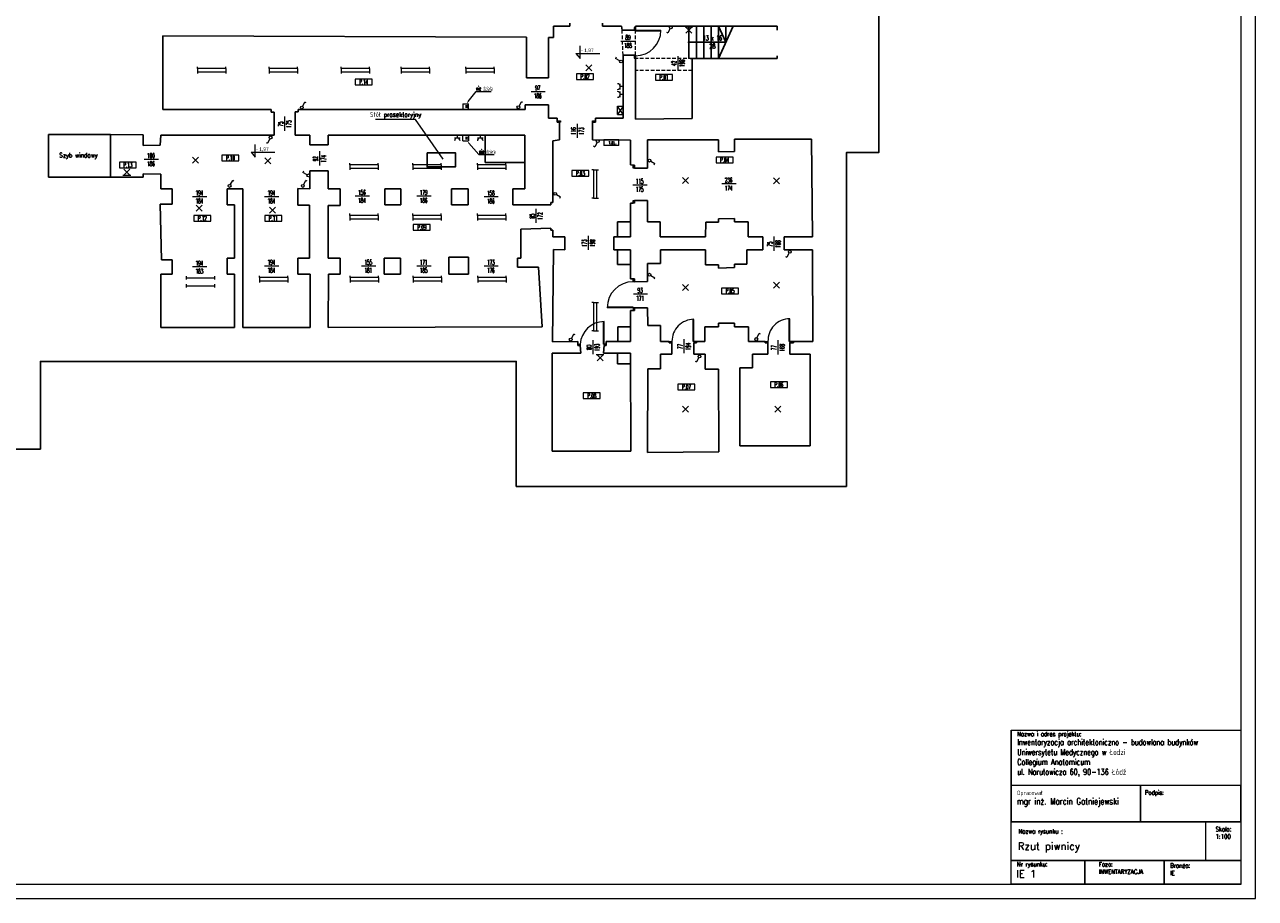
# Model space of a CAD drawing. Header units: millimetres. Extents: x 7052 to 69970, y -1719 to 15326.
# Tile 5 of 160: x 11115 to 15462, y 9386 to 12474. Entities that reach past the tile are written whole.
import ezdxf
from ezdxf import colors
from ezdxf.entities.mleader import LeaderData, LeaderLine
from ezdxf.math import Vec2, Vec3

# ---------------------------------------------------------------- set-up
doc = ezdxf.new("R2010")
doc.units = ezdxf.units.MM
doc.linetypes.add('HIDDEN', pattern=[9.525, 6.35, -3.175])
for name, color, linetype, lineweight in [('m_elektryka', 10, 'Continuous', 5), ('m_tabela', 7, 'Continuous', 20), ('mr_cienka', 7, 'Continuous', 9), ('mr_opis', 7, 'Continuous', 9), ('mr_otwory', 7, 'Continuous', 13), ('mr_przerywane', 7, 'Continuous', 13), ('mr_stolarka', 7, 'Continuous', 13), ('mr_ściany', 7, 'Continuous', 25)]:
    doc.layers.add(name, color=color, linetype=linetype, lineweight=lineweight)
doc.styles.add('opis', font='simplex.shx', dxfattribs={"width": 0.8})
doc.styles.add('styl1', font='simplex.shx', dxfattribs={"width": 0.75})
doc.styles.add('TABELKA', font='arial.ttf')
doc.styles.add('WYM', font='simplex.shx', dxfattribs={"width": 0.5})

# ---------------------------------------------------------------- blocks, each defined once
blk = doc.blocks.new('KOTA')
for p, q in [((0, 0), (0, 50)), ((-16.6, 20), (76.8, 20)), ((-16.6, 20), (0, 0))]:
    blk.add_line(p, q)
at = {"style": 'TABELKA', "flags": 4}
blk.add_attdef('POZIOM', (1.4, 25), '', height=13.7, rotation=360, dxfattribs=at)
blk = doc.blocks.new('oświetlenie')
at = {"layer": 'm_elektryka', "color": 0}
for p, q in [((10.6, 10.6), (-10.6, -10.6)), ((-10.6, 10.6), (10.6, -10.6))]:
    blk.add_line(p, q, dxfattribs=at)
blk = doc.blocks.new('właczn ik pojedynczy')
at = {"layer": 'm_elektryka', "color": 0}
for p in [(-12.4, 12.7), (0, 0)]:
    blk.add_line(p, (-14.8, 8.3), dxfattribs=at)
blk.add_circle((4.4, -2.4), 5, dxfattribs=at)
blk = doc.blocks.new('gniazdo z u')
at = {"layer": 'm_elektryka', "color": 0}
for p, q in [((-20, -10), (0, -10)), ((-10, -20), (-10, -10))]:
    blk.add_line(p, q, dxfattribs=at)
blk.add_arc((-10, 0), 10, 180, 0, dxfattribs=at)
blk = doc.blocks.new('świetlówka 1')
at = {"layer": 'm_elektryka', "color": 0, "ltscale": 0.4}
for p, q in [((0, 0), (0, 6)), ((0, 0), (100, 0)), ((0, -6), (0, 0)), ((100, 0), (100, 6)), ((100, -6), (100, 0))]:
    blk.add_line(p, q, dxfattribs=at)

msp = doc.modelspace()

# ---------------------------------------------------------------- linework, layer by layer
at = {"layer": 'm_elektryka'}
for p, q in [((13475, 12465), (13447.8, 12465)), ((13461.4, 12454.4), (13450.8, 12465)), ((13461.4, 12454.4), (13450.8, 12443.8)), ((13461.4, 12454.4), (13472, 12465)), ((13461.4, 12454.4), (13472, 12443.8)), ((11725.6, 12318.9), (11725.6, 12324.9)), ((11825.6, 12318.9), (11725.6, 12318.9)), ((11725.6, 12306.9), (11825.6, 12306.9)), ((11725.6, 12306.9), (11725.6, 12300.9)), ((11825.6, 12318.9), (11825.6, 12324.9)), ((11825.6, 12306.9), (11825.6, 12300.9)), ((11978.5, 12318.9), (11978.5, 12324.9)), ((12078.5, 12318.9), (11978.5, 12318.9)), ((11978.5, 12306.9), (12078.5, 12306.9)), ((11978.5, 12306.9), (11978.5, 12300.9)), ((12078.5, 12318.9), (12078.5, 12324.9)), ((12078.5, 12306.9), (12078.5, 12300.9)), ((12232.4, 12318.9), (12232.4, 12324.9)), ((12332.4, 12318.9), (12232.4, 12318.9)), ((12232.4, 12306.9), (12332.4, 12306.9)), ((12232.4, 12306.9), (12232.4, 12300.9)), ((12332.4, 12318.9), (12332.4, 12324.9)), ((12332.4, 12306.9), (12332.4, 12300.9)), ((12445.2, 12318.9), (12445.2, 12324.9)), ((12545.2, 12318.9), (12445.2, 12318.9)), ((12445.2, 12306.9), (12545.2, 12306.9)), ((12445.2, 12306.9), (12445.2, 12300.9)), ((12545.2, 12318.9), (12545.2, 12324.9)), ((12545.2, 12306.9), (12545.2, 12300.9)), ((12672.8, 12318.9), (12672.8, 12324.9)), ((12772.8, 12318.9), (12672.8, 12318.9)), ((12672.8, 12306.9), (12772.8, 12306.9)), ((12672.8, 12306.9), (12672.8, 12300.9)), ((12772.8, 12318.9), (12772.8, 12324.9)), ((12772.8, 12306.9), (12772.8, 12300.9)), ((12662.8, 12194), (12662.8, 12174)), ((12682.8, 12174), (12682.8, 12194)), ((13209.3, 12156.1), (13209.3, 12185.4)), ((13209.3, 12185.4), (13229.3, 12185.4)), ((13229.3, 12156.1), (13229.3, 12185.4)), ((13209.3, 12156.1), (13229.3, 12156.1)), ((12662.8, 12063), (12662.8, 12083)), ((12682.8, 12083), (12682.8, 12063)), ((13214.1, 12066.5), (13161.1, 12066.5)), ((13214.1, 12046.5), (13161.1, 12046.5)), ((13161.3, 12046.5), (13161.3, 12066.5)), ((13214.1, 12046.5), (13214.1, 12066.5)), ((11475.9, 11952.1), (11465.3, 11962.7)), ((11475.9, 11952.1), (11486.5, 11962.7)), ((12263.2, 11978.4), (12263.2, 11984.4)), ((12363.2, 11978.4), (12263.2, 11978.4)), ((12263.2, 11966.4), (12363.2, 11966.4)), ((12263.2, 11966.4), (12263.2, 11960.4)), ((12363.2, 11978.4), (12363.2, 11984.4)), ((12363.2, 11966.4), (12363.2, 11960.4)), ((12486.2, 11978.4), (12486.2, 11984.4)), ((12586.2, 11978.4), (12486.2, 11978.4)), ((12486.2, 11966.4), (12586.2, 11966.4)), ((12486.2, 11966.4), (12486.2, 11960.4)), ((12586.2, 11978.4), (12586.2, 11984.4)), ((12586.2, 11966.4), (12586.2, 11960.4)), ((12714.9, 11978.4), (12714.9, 11984.4)), ((12814.9, 11978.4), (12714.9, 11978.4)), ((12714.9, 11966.4), (12814.9, 11966.4)), ((12714.9, 11966.4), (12714.9, 11960.4)), ((12814.9, 11978.4), (12814.9, 11984.4)), ((12814.9, 11966.4), (12814.9, 11960.4)), ((13124.4, 11960.5), (13118.4, 11960.5)), ((13124.4, 11960.5), (13124.4, 11860.5)), ((13136.4, 11860.5), (13136.4, 11960.5)), ((13136.4, 11960.5), (13142.4, 11960.5)), ((11462.3, 11941.5), (11489.5, 11941.5)), ((11475.9, 11952.1), (11465.3, 11941.5)), ((11475.9, 11952.1), (11486.5, 11941.5)), ((13124.4, 11860.5), (13118.4, 11860.5)), ((13136.4, 11860.5), (13142.4, 11860.5)), ((12263.2, 11800), (12263.2, 11806)), ((12363.2, 11800), (12263.2, 11800)), ((12263.2, 11788), (12363.2, 11788)), ((12263.2, 11788), (12263.2, 11782)), ((12363.2, 11800), (12363.2, 11806)), ((12363.2, 11788), (12363.2, 11782)), ((12486.2, 11800), (12486.2, 11806)), ((12586.2, 11800), (12486.2, 11800)), ((12486.2, 11788), (12586.2, 11788)), ((12486.2, 11788), (12486.2, 11782)), ((12586.2, 11800), (12586.2, 11806)), ((12586.2, 11788), (12586.2, 11782)), ((12714.9, 11800), (12714.9, 11806)), ((12814.9, 11800), (12714.9, 11800)), ((12714.9, 11788), (12814.9, 11788)), ((12714.9, 11788), (12714.9, 11782)), ((12814.9, 11800), (12814.9, 11806)), ((12814.9, 11788), (12814.9, 11782)), ((11944.3, 11580.4), (11944.3, 11586.4)), ((12044.3, 11580.4), (11944.3, 11580.4)), ((11944.3, 11568.4), (12044.3, 11568.4)), ((11944.3, 11568.4), (11944.3, 11562.4)), ((12044.3, 11580.4), (12044.3, 11586.4)), ((12044.3, 11568.4), (12044.3, 11562.4)), ((12264.4, 11580.4), (12264.4, 11586.4)), ((12364.4, 11580.4), (12264.4, 11580.4)), ((12264.4, 11568.4), (12364.4, 11568.4)), ((12264.4, 11568.4), (12264.4, 11562.4)), ((12364.4, 11580.4), (12364.4, 11586.4)), ((12364.4, 11568.4), (12364.4, 11562.4)), ((12487.4, 11580.4), (12487.4, 11586.4)), ((12587.4, 11580.4), (12487.4, 11580.4)), ((12487.4, 11568.4), (12587.4, 11568.4)), ((12487.4, 11568.4), (12487.4, 11562.4)), ((12587.4, 11580.4), (12587.4, 11586.4)), ((12587.4, 11568.4), (12587.4, 11562.4)), ((12716.1, 11580.4), (12716.1, 11586.4)), ((12816.1, 11580.4), (12716.1, 11580.4)), ((12716.1, 11568.4), (12816.1, 11568.4)), ((12716.1, 11568.4), (12716.1, 11562.4)), ((12816.1, 11580.4), (12816.1, 11586.4)), ((12816.1, 11568.4), (12816.1, 11562.4)), ((13124.4, 11492.2), (13118.4, 11492.2)), ((13124.4, 11492.2), (13124.4, 11392.2)), ((13136.4, 11392.2), (13136.4, 11492.2)), ((13136.4, 11492.2), (13142.4, 11492.2)), ((13124.4, 11392.2), (13118.4, 11392.2)), ((13136.4, 11392.2), (13142.4, 11392.2)), ((13161.1, 11307.1), (13133.9, 11307.1)), ((13147.5, 11296.5), (13136.9, 11307.1)), ((13147.5, 11296.5), (13158.1, 11307.1)), ((13147.5, 11296.5), (13136.9, 11285.9)), ((13147.5, 11296.5), (13158.1, 11285.9))]:
    msp.add_line(p, q, dxfattribs=at)
for points in [[(11725.6, 12318.9), (11725.6, 12306.9)], [(11825.6, 12318.9), (11825.6, 12306.9)], [(11978.5, 12318.9), (11978.5, 12306.9)], [(12078.5, 12318.9), (12078.5, 12306.9)], [(12232.4, 12318.9), (12232.4, 12306.9)], [(12332.4, 12318.9), (12332.4, 12306.9)], [(12445.2, 12318.9), (12445.2, 12306.9)], [(12545.2, 12318.9), (12545.2, 12306.9)], [(12672.8, 12318.9), (12672.8, 12306.9)], [(12772.8, 12318.9), (12772.8, 12306.9)], [(12662.8, 12194), (12682.8, 12194)], [(12662.8, 12174), (12682.8, 12174)], [(13229.3, 12185.4), (13209.3, 12156.1)], [(13229.3, 12156.1), (13209.3, 12185.4)], [(12662.8, 12063), (12682.8, 12063)], [(12263.2, 11978.4), (12263.2, 11966.4)], [(12363.2, 11978.4), (12363.2, 11966.4)], [(12486.2, 11978.4), (12486.2, 11966.4)], [(12586.2, 11978.4), (12586.2, 11966.4)], [(12714.9, 11978.4), (12714.9, 11966.4)], [(12814.9, 11978.4), (12814.9, 11966.4)], [(13124.4, 11960.5), (13136.4, 11960.5)], [(13124.4, 11860.5), (13136.4, 11860.5)], [(12263.2, 11800), (12263.2, 11788)], [(12363.2, 11800), (12363.2, 11788)], [(12486.2, 11800), (12486.2, 11788)], [(12586.2, 11800), (12586.2, 11788)], [(12714.9, 11800), (12714.9, 11788)], [(12814.9, 11800), (12814.9, 11788)], [(11944.3, 11580.4), (11944.3, 11568.4)], [(12044.3, 11580.4), (12044.3, 11568.4)], [(12264.4, 11580.4), (12264.4, 11568.4)], [(12364.4, 11580.4), (12364.4, 11568.4)], [(12487.4, 11580.4), (12487.4, 11568.4)], [(12587.4, 11580.4), (12587.4, 11568.4)], [(12716.1, 11580.4), (12716.1, 11568.4)], [(12816.1, 11580.4), (12816.1, 11568.4)], [(13124.4, 11492.2), (13136.4, 11492.2)], [(13124.4, 11392.2), (13136.4, 11392.2)]]:
    msp.add_lwpolyline(points, dxfattribs=at)
at = {"layer": 'm_tabela'}
for p, q in [((15462, 9386.3), (15462, 15326.3)), ((15412, 9436.3), (15412, 15276.3)), ((7102, 9436.3), (15412, 9436.3)), ((7052, 9386.3), (15462, 9386.3))]:
    msp.add_line(p, q, dxfattribs=at)
at = {"layer": 'm_tabela', "lineweight": 20}
for p, q in [((14598.9, 9436.3), (14598.9, 9980.7)), ((14598.9, 9980.7), (15412, 9980.7)), ((15055.7, 9785.5), (15055.7, 9656.8)), ((14598.9, 9656.8), (15412, 9656.8)), ((14598.9, 9656.8), (15410.9, 9656.8)), ((15285.9, 9656.8), (15285.9, 9520.3)), ((14598.9, 9520.3), (15412, 9520.3)), ((14859.2, 9520.3), (14859.2, 9436.3)), ((15140.2, 9520.3), (15140.2, 9436.3)), ((15412, 9436.3), (14598.9, 9436.3))]:
    msp.add_line(p, q, dxfattribs=at)
at = {"layer": 'm_tabela', "color": 0}
for p, q in [((14599.9, 9980.7), (14599.9, 9786.5)), ((15412, 9786.5), (15412, 9990.7)), ((14598.9, 9785.5), (14598.9, 9656.8)), ((14598.9, 9785.5), (14598.9, 9656.8)), ((15055.7, 9785.5), (14598.9, 9785.5)), ((14599.9, 9786.5), (15412, 9786.5)), ((15055.7, 9656.8), (15055.7, 9785.5)), ((15055.7, 9785.5), (15055.7, 9656.8)), ((15410.9, 9785.5), (15055.7, 9785.5)), ((15410.9, 9656.8), (15410.9, 9785.5)), ((15410.9, 9656.8), (15410.9, 9785.5)), ((14598.9, 9656.8), (15410.9, 9656.8)), ((14598.9, 9520.3), (14598.9, 9656.8)), ((14598.9, 9656.8), (15055.7, 9656.8)), ((15055.7, 9656.8), (14598.9, 9656.8)), ((14598.9, 9656.8), (15055.7, 9656.8)), ((15055.7, 9656.8), (15410.9, 9656.8)), ((15410.9, 9656.8), (15055.7, 9656.8)), ((15055.7, 9656.8), (15410.9, 9656.8)), ((15410.9, 9656.8), (15410.9, 9520.3)), ((15410.9, 9520.3), (14598.9, 9520.3)), ((14598.9, 9520.3), (14859.2, 9520.3)), ((14598.9, 9436.3), (14598.9, 9520.3)), ((14859.2, 9520.3), (14859.2, 9436.3)), ((14859.2, 9520.3), (15140.2, 9520.3)), ((14859.2, 9436.3), (14859.2, 9520.3)), ((15140.2, 9520.3), (15140.2, 9436.3)), ((15140.2, 9520.3), (15410.9, 9520.3)), ((15140.2, 9436.3), (15140.2, 9520.3)), ((15410.9, 9520.3), (15410.9, 9436.3)), ((14859.2, 9436.3), (14598.9, 9436.3)), ((15140.2, 9436.3), (14859.2, 9436.3)), ((15410.9, 9436.3), (15140.2, 9436.3))]:
    msp.add_line(p, q, dxfattribs=at)
at = {"layer": 'mr_cienka', "ltscale": 2}
for p, q in [((12282.3, 12280.9), (12282.3, 12260.9)), ((12342.3, 12280.9), (12282.3, 12280.9)), ((12282.3, 12260.9), (12342.3, 12260.9)), ((13064, 12300.1), (13064, 12280.1)), ((13124, 12300.1), (13064, 12300.1)), ((13064, 12280.1), (13124, 12280.1)), ((13343, 12297.9), (13343, 12277.9)), ((13403, 12297.9), (13343, 12297.9)), ((13343, 12277.9), (13403, 12277.9)), ((11811.9, 12012.8), (11811.9, 11992.8)), ((11871.9, 12012.8), (11811.9, 12012.8)), ((13557.2, 12005.2), (13557.2, 11985.2)), ((13617.2, 12005.2), (13557.2, 12005.2)), ((11449.4, 11988.2), (11449.4, 11968.2)), ((11509.4, 11988.2), (11449.4, 11988.2)), ((11449.4, 11968.2), (11509.4, 11968.2)), ((11811.9, 11992.8), (11871.9, 11992.8)), ((13047.9, 11958.5), (13047.9, 11938.5)), ((13107.9, 11958.5), (13047.9, 11958.5)), ((13557.2, 11985.2), (13617.2, 11985.2)), ((13047.9, 11938.5), (13107.9, 11938.5)), ((11712.3, 11799.5), (11712.3, 11779.5)), ((11772.3, 11799.5), (11712.3, 11799.5)), ((11962.8, 11799.5), (11962.8, 11779.5)), ((12022.8, 11799.5), (11962.8, 11799.5)), ((11712.3, 11779.5), (11772.3, 11779.5)), ((11962.8, 11779.5), (12022.8, 11779.5)), ((12487.8, 11767.8), (12487.8, 11747.8)), ((12547.8, 11767.8), (12487.8, 11767.8)), ((12487.8, 11747.8), (12547.8, 11747.8)), ((13576.3, 11543.1), (13576.3, 11523.1)), ((13636.3, 11543.1), (13576.3, 11543.1)), ((13576.3, 11523.1), (13636.3, 11523.1)), ((13088.1, 11172.5), (13088.1, 11152.5)), ((13148.1, 11172.5), (13088.1, 11172.5)), ((13422.4, 11203.7), (13422.4, 11183.7)), ((13482.4, 11203.7), (13422.4, 11203.7)), ((13422.4, 11183.7), (13482.4, 11183.7)), ((13749.1, 11212), (13749.1, 11192)), ((13809.1, 11212), (13749.1, 11212)), ((13749.1, 11192), (13809.1, 11192)), ((13088.1, 11152.5), (13148.1, 11152.5))]:
    msp.add_line(p, q, dxfattribs=at)
at = {"layer": 'mr_cienka'}
for points in [[(12342.3, 12260.9), (12342.3, 12280.9)], [(13124, 12280.1), (13124, 12300.1)], [(13403, 12277.9), (13403, 12297.9)], [(11871.9, 11992.8), (11871.9, 12012.8)], [(13617.2, 11985.2), (13617.2, 12005.2)], [(11509.4, 11968.2), (11509.4, 11988.2)], [(13107.9, 11938.5), (13107.9, 11958.5)], [(11772.3, 11779.5), (11772.3, 11799.5)], [(12022.8, 11779.5), (12022.8, 11799.5)], [(12547.8, 11747.8), (12547.8, 11767.8)], [(13636.3, 11523.1), (13636.3, 11543.1)], [(13148.1, 11152.5), (13148.1, 11172.5)], [(13482.4, 11183.7), (13482.4, 11203.7)], [(13809.1, 11192), (13809.1, 11212)]]:
    msp.add_lwpolyline(points, dxfattribs=at)
at = {"layer": 'mr_opis'}
msp.add_lwpolyline([(12592.8, 11998.1), (12495.9, 12139.2), (12354.2, 12139.2)], dxfattribs=at)
at = {"layer": 'mr_otwory', "ltscale": 2}
for p, q in [((13271, 12414.3), (13221, 12414.3)), ((13422.6, 12362.4), (13422.6, 12312.4)), ((12953.5, 12237), (12903.5, 12237)), ((12033.3, 12148.9), (12033.3, 12098.9)), ((13066.6, 12123.9), (13066.6, 12073.9)), ((12155.9, 12026.3), (12155.9, 11976.3)), ((11587.5, 11997.3), (11537.5, 11997.3)), ((13313.4, 11906.8), (13263.4, 11906.8)), ((13627.5, 11911.1), (13577.5, 11911.1)), ((11758.4, 11865.5), (11708.4, 11865.5)), ((12012.7, 11865.5), (11962.7, 11865.5)), ((12332.4, 11867.5), (12282.4, 11867.5)), ((12550.5, 11867.5), (12500.5, 11867.5)), ((12787.5, 11865.2), (12737.5, 11865.2)), ((12921, 11823.6), (12921, 11773.6)), ((13105.5, 11727.7), (13105.5, 11677.7)), ((13761, 11724.8), (13761, 11674.8)), ((11758.4, 11617.5), (11708.4, 11617.5)), ((12012.7, 11620.7), (11962.7, 11620.7)), ((12354.8, 11620.4), (12304.8, 11620.4)), ((12550.5, 11620.4), (12500.5, 11620.4)), ((12787.5, 11620.4), (12737.5, 11620.4)), ((13314.9, 11521.7), (13264.9, 11521.7)), ((13122, 11359.5), (13122, 11309.5)), ((13443.6, 11362.9), (13443.6, 11312.9)), ((13775.3, 11358.6), (13775.3, 11308.6))]:
    msp.add_line(p, q, dxfattribs=at)
at = {"layer": 'mr_przerywane', "linetype": 'HIDDEN', "ltscale": 2}
for p, q in [((13472.4, 12354), (13272.4, 12354)), ((13472.4, 12312), (13272.4, 12312))]:
    msp.add_line(p, q, dxfattribs=at)
for points in [[(13228.4, 12366), (13225.4, 12454)], [(13272.4, 12366), (13272.4, 12454)]]:
    msp.add_lwpolyline(points, dxfattribs=at)
at = {"layer": 'mr_stolarka', "ltscale": 2}
for p, q in [((13272.4, 12454), (13362.4, 12454)), ((13272.4, 12452), (13272.4, 12454)), ((13272.4, 12452), (13362.4, 12452)), ((13362.4, 12454), (13362.4, 12454)), ((13272.4, 12366), (13272.4, 12366)), ((13264.4, 11565.5), (13264.4, 11565.5)), ((13264.4, 11475.5), (13172.4, 11475.5)), ((13264.4, 11473.5), (13172.4, 11473.5)), ((13172.4, 11473.5), (13172.4, 11473.5)), ((13264.4, 11475.5), (13264.4, 11473.5)), ((13815.4, 11354.5), (13815.4, 11434.5)), ((13817.4, 11354.5), (13817.4, 11434.5)), ((13817.4, 11434.5), (13817.4, 11434.5)), ((13159.4, 11344.5), (13159.4, 11424.5)), ((13161.4, 11344.5), (13161.4, 11424.5)), ((13161.4, 11424.5), (13161.4, 11424.5)), ((13476.4, 11354.5), (13476.4, 11432.5)), ((13478.4, 11354.5), (13478.4, 11432.5)), ((13478.4, 11432.5), (13478.4, 11432.5)), ((13401.4, 11354.5), (13401.4, 11354.5)), ((13478.4, 11354.5), (13476.4, 11354.5)), ((13740.4, 11354.5), (13740.4, 11354.5)), ((13815.4, 11354.5), (13817.4, 11354.5)), ((13077.4, 11344.5), (13077.4, 11344.5)), ((13159.4, 11344.5), (13161.4, 11344.5))]:
    msp.add_line(p, q, dxfattribs=at)
at = {"layer": 'mr_stolarka', "linetype": 'HIDDEN', "ltscale": 2}
msp.add_line((13159.4, 11344.5), (13161.4, 11344.5), dxfattribs=at)
at = {"layer": 'mr_stolarka', "ltscale": 2}
for points in [[(13267.4, 12464), (13267.4, 12454), (13272.4, 12454), (13272.4, 12464)], [(13267.4, 12366), (13267.4, 12356), (13272.4, 12356), (13272.4, 12366)], [(13007.4, 12134), (13007.4, 12129), (12996.4, 12129), (12996.4, 12134)], [(13131.4, 12134), (13131.4, 12129), (13120.4, 12129), (13120.4, 12134)], [(13264.4, 11967), (13264.4, 11977), (13269.4, 11977), (13269.4, 11967)], [(13264.4, 11842.5), (13264.4, 11852.5), (13269.4, 11852.5), (13269.4, 11842.5)], [(13264.4, 11565.5), (13264.4, 11575.5), (13269.4, 11575.5), (13269.4, 11565.5)], [(13264.4, 11473.5), (13264.4, 11463.5), (13269.4, 11463.5), (13269.4, 11473.5)], [(13401.4, 11354.5), (13401.4, 11349.5), (13391.4, 11349.5), (13391.4, 11354.5)], [(13478.4, 11354.5), (13478.4, 11349.5), (13488.4, 11349.5), (13488.4, 11354.5)], [(13740.4, 11354.5), (13740.4, 11349.5), (13730.4, 11349.5), (13730.4, 11354.5)], [(13817.4, 11354.5), (13817.4, 11349.5), (13830.4, 11349.5), (13830.4, 11354.5)], [(13077.4, 11344.5), (13077.4, 11339.5), (13069.4, 11339.5), (13069.4, 11344.5)], [(13161.4, 11344.5), (13161.4, 11339.5), (13169.4, 11339.5), (13169.4, 11344.5)]]:
    msp.add_lwpolyline(points, close=True, dxfattribs=at)
for centre, radius, start, end in [((13272.4, 12454), 90, 270, 0), ((13264.4, 11473.5), 92, 90, 180), ((13817.9, 11357.1), 77.5, 90.3302, 181.8592), ((13160.9, 11341), 83.5, 89.6063, 177.5993), ((13478.6, 11355.4), 77.2, 90.1094, 180.6299)]:
    msp.add_arc(centre, radius, start, end, dxfattribs=at)
at = {"layer": 'mr_ściany', "ltscale": 2}
for p, q in [((13040.4, 12469), (13040.4, 12479)), ((13155.4, 12469), (13155.4, 12479)), ((11602.9, 12174), (11602.9, 12434)), ((11602.9, 12434), (12887.4, 12430)), ((12982.4, 12469), (12982.4, 12428)), ((12982.4, 12469), (13040.4, 12469)), ((13155.4, 12469), (13223.4, 12469)), ((13223.4, 12469), (13225.4, 12454)), ((13225.4, 12454), (13272.4, 12454)), ((13272.4, 12469), (13272.4, 12454)), ((13272.4, 12469), (13773.4, 12469)), ((13461.4, 12469), (13461.4, 12354)), ((13487.4, 12469), (13487.4, 12354)), ((13513.4, 12469), (13513.4, 12354)), ((13539.4, 12469), (13539.4, 12354)), ((13565.4, 12469), (13565.4, 12354)), ((13591.4, 12411.5), (13565.4, 12469)), ((13617.4, 12469), (13565.4, 12354)), ((13591.4, 12469), (13591.4, 12411.5)), ((13773.4, 12469), (13773.4, 12454)), ((13773.4, 12469), (13773.4, 12454)), ((12887.4, 12286), (12887.4, 12430)), ((12965.4, 12428), (12965.4, 12286)), ((12965.4, 12428), (12982.4, 12428)), ((13463.4, 12411.5), (13591.4, 12411.5)), ((13228.4, 12366), (13229.4, 12144)), ((13228.4, 12366), (13272.4, 12366)), ((13272.4, 12366), (13272.4, 12140)), ((13465.4, 12354), (13773.4, 12354)), ((13472.4, 12354), (13472.4, 12142)), ((13773.4, 12364), (13773.4, 12354)), ((12887.4, 12286), (12965.4, 12286)), ((11985.9, 12174), (11602.9, 12174)), ((11985.9, 12165), (11985.9, 12174)), ((12080.9, 12166), (12080.9, 12174)), ((12080.9, 12174), (12882.4, 12174)), ((12882.4, 12190), (12965.4, 12190)), ((12882.4, 12174), (12882.4, 12190)), ((12965.4, 12190), (12965.4, 12144)), ((11995.9, 12165), (11985.9, 12165)), ((11995.9, 12083), (11995.9, 12165)), ((12070.9, 12083), (12070.9, 12166)), ((12070.9, 12166), (12080.9, 12166)), ((12965.4, 12144), (12996.4, 12144)), ((12996.4, 12144), (12996.4, 12129)), ((13004.4, 12129), (12996.4, 12129)), ((13004.4, 12129), (13004.4, 12067)), ((13120.4, 12129), (13120.4, 12067)), ((13131.4, 12129), (13122.4, 12129)), ((13131.4, 12144), (13131.4, 12129)), ((13229.4, 12144), (13131.4, 12144)), ((13272.4, 12140), (13472.4, 12142)), ((11417.9, 12086), (11198.9, 12086)), ((11198.9, 12086), (11198.9, 11935.2)), ((11417.9, 12045.2), (11417.9, 12086)), ((11417.9, 12045.2), (11417.9, 12085.2)), ((11417.9, 12085.2), (11533.9, 12085)), ((11417.9, 12045.2), (11417.9, 11975.2)), ((11533.9, 12085), (11533.9, 12047)), ((11533.9, 12047), (11593.9, 12048)), ((11593.9, 12048), (11595.9, 12083)), ((11595.9, 12083), (11995.9, 12083)), ((12070.9, 12083), (12121.9, 12083)), ((12121.9, 12083), (12121.9, 12049)), ((12186.9, 12049), (12121.9, 12049)), ((12881.9, 12083), (12186.9, 12083)), ((12186.9, 12083), (12186.9, 12049)), ((12881.9, 12083), (12881.9, 11894)), ((13004.4, 12067), (12980.4, 12063)), ((12980.4, 12063), (12980.4, 11845)), ((13254.4, 12066), (13120.4, 12067)), ((13254.4, 12066), (13254.4, 11978)), ((13315.4, 12067), (13315.4, 11967)), ((13315.4, 12067), (13565.4, 12067)), ((13565.4, 12067), (13565.4, 12025)), ((13894.4, 12069), (13622.4, 12069)), ((13622.4, 12069), (13622.4, 12026)), ((13894.4, 12069), (13897.4, 11723.5)), ((13565.4, 12025), (13622.4, 12026)), ((11417.9, 11935.2), (11417.9, 11975.2)), ((11417.9, 11935.2), (11417.9, 11975.2)), ((12121.9, 11957), (12121.9, 11894)), ((12186.9, 11957), (12121.9, 11957)), ((12186.9, 11957), (12186.9, 11894)), ((13254.4, 11978), (13264.4, 11977)), ((13264.4, 11977), (13269.4, 11977)), ((13269.4, 11977), (13269.4, 11967)), ((13269.4, 11967), (13315.4, 11967)), ((11417.9, 11935.2), (11198.9, 11935.2)), ((11533.9, 11935.2), (11417.9, 11935.2)), ((11595.9, 11946), (11533.9, 11947)), ((11533.9, 11947), (11533.9, 11935.2)), ((11595.9, 11894), (11595.9, 11946)), ((11635.9, 11894), (11595.9, 11894)), ((11635.9, 11894), (11635.9, 11840)), ((11829.9, 11894), (11829.9, 11837)), ((11829.9, 11894), (11885.9, 11894)), ((11885.9, 11894), (11885.9, 11837)), ((12121.9, 11894), (12079.9, 11895)), ((12079.9, 11895), (12079.9, 11836)), ((12229.9, 11894), (12186.9, 11894)), ((12229.9, 11894), (12229.9, 11835)), ((12443.9, 11894), (12386.9, 11894)), ((12386.9, 11894), (12386.9, 11837)), ((12443.9, 11894), (12443.9, 11837)), ((12680.9, 11894), (12622.9, 11894)), ((12622.9, 11894), (12622.9, 11837)), ((12680.9, 11894), (12680.9, 11837)), ((12881.9, 11894), (12838.9, 11894)), ((12838.9, 11894), (12838.9, 11837)), ((11635.9, 11840), (11593.9, 11840)), ((11593.9, 11840), (11597.9, 11643)), ((11829.9, 11837), (11855.9, 11837)), ((11855.9, 11649), (11855.9, 11837)), ((11885.9, 11837), (11885.9, 11649)), ((12079.9, 11836), (12120.9, 11836)), ((12120.9, 11836), (12120.9, 11649)), ((12229.9, 11835), (12186.9, 11835)), ((12186.9, 11835), (12186.9, 11649)), ((12443.9, 11837), (12386.9, 11837)), ((12680.9, 11837), (12622.9, 11837)), ((12881.9, 11837), (12838.9, 11837)), ((12881.9, 11837), (12973.4, 11837)), ((12973.4, 11845), (12973.4, 11837)), ((12973.4, 11845), (12980.4, 11845)), ((13254.4, 11843.5), (13254.4, 11723.5)), ((13264.4, 11842.9), (13254.4, 11843.5)), ((13269.4, 11852.5), (13269.4, 11842.5)), ((13315.4, 11852.5), (13269.4, 11852.5)), ((13315.4, 11852.5), (13315.4, 11777.5)), ((13565.4, 11787.5), (13622.4, 11788.5)), ((13565.4, 11787.5), (13565.4, 11775.5)), ((13622.4, 11788.5), (13622.4, 11776.5)), ((12973.4, 11754.5), (12867.9, 11751.5)), ((12867.9, 11649), (12867.9, 11751.5)), ((12973.4, 11754.5), (12973.4, 11747.5)), ((12980.4, 11747.5), (12973.4, 11747.5)), ((12980.4, 11747.5), (12980.4, 11723.5)), ((13209.4, 11723.5), (13209.4, 11776.5)), ((13254.4, 11776.5), (13209.4, 11776.5)), ((13359.4, 11777.5), (13315.4, 11777.5)), ((13359.4, 11777.5), (13359.9, 11723.5)), ((13520.4, 11775.5), (13519.9, 11723.5)), ((13565.4, 11775.5), (13520.4, 11775.5)), ((13670.4, 11777.5), (13622.4, 11776.5)), ((13670.4, 11777.5), (13670.4, 11723.5)), ((13022.4, 11723.5), (12980.4, 11723.5)), ((13022.4, 11723.5), (13022.4, 11678.5)), ((13195.4, 11723.5), (13195.4, 11678.5)), ((13254.4, 11723.5), (13195.4, 11723.5)), ((13519.9, 11723.5), (13359.9, 11723.5)), ((13722.4, 11723.5), (13670.4, 11723.5)), ((13722.4, 11678.5), (13722.4, 11723.5)), ((13897.4, 11723.5), (13797.4, 11723.5)), ((13797.4, 11678.5), (13797.4, 11723.5)), ((12612.9, 11652), (12612.9, 11592)), ((12612.9, 11652), (12682.9, 11652)), ((12682.9, 11652), (12682.9, 11592)), ((12982.4, 11679.5), (12979.4, 11353.5)), ((13022.4, 11678.5), (12982.4, 11679.5)), ((13254.4, 11678.5), (13195.4, 11678.5)), ((13208.9, 11678.5), (13208.9, 11626.5)), ((13254.4, 11678.5), (13254.4, 11575.5)), ((13360.4, 11678.5), (13360.4, 11629.5)), ((13519.4, 11678.5), (13360.4, 11678.5)), ((13519.4, 11678.5), (13519.4, 11625.5)), ((13665.4, 11678.5), (13665.4, 11627.5)), ((13722.4, 11678.5), (13665.4, 11678.5)), ((13897.4, 11678.5), (13797.4, 11678.5)), ((13899.4, 11354.5), (13897.4, 11678.5)), ((11597.9, 11643), (11635.9, 11643)), ((11635.9, 11643), (11635.9, 11592)), ((11829.9, 11649), (11829.9, 11592)), ((11829.9, 11649), (11855.9, 11649)), ((11885.9, 11649), (11885.9, 11592)), ((12120.9, 11649), (12079.9, 11649)), ((12079.9, 11649), (12079.9, 11592)), ((12229.9, 11649), (12186.9, 11649)), ((12229.9, 11649), (12229.9, 11592)), ((12441.9, 11649), (12384.9, 11649)), ((12384.9, 11649), (12384.9, 11592)), ((12441.9, 11649), (12441.9, 11592)), ((12855.9, 11649), (12855.9, 11617)), ((12855.9, 11649), (12867.9, 11649)), ((12881.9, 11617), (12855.9, 11617)), ((12881.9, 11617), (12929.9, 11617)), ((12929.9, 11617), (12942.9, 11406)), ((13254.4, 11626.5), (13208.9, 11626.5)), ((13315.4, 11629.5), (13315.4, 11566.5)), ((13360.4, 11629.5), (13315.4, 11629.5)), ((13565.4, 11625.5), (13519.4, 11625.5)), ((13565.4, 11625.5), (13565.4, 11613.5)), ((13622.4, 11615.5), (13565.4, 11613.5)), ((13622.4, 11627.5), (13622.4, 11615.5)), ((13665.4, 11627.5), (13622.4, 11627.5)), ((11635.9, 11592), (11595.9, 11592)), ((11595.9, 11592), (11595.9, 11404)), ((11829.9, 11592), (11855.9, 11592)), ((11855.9, 11592), (11855.9, 11404)), ((11885.9, 11592), (11885.9, 11404)), ((12079.9, 11592), (12122.9, 11592)), ((12122.9, 11592), (12122.9, 11404)), ((12187.9, 11592), (12186.9, 11404)), ((12229.9, 11592), (12187.9, 11592)), ((12441.9, 11592), (12384.9, 11592)), ((12682.9, 11592), (12612.9, 11592)), ((13269.4, 11575.5), (13254.4, 11575.5)), ((13269.4, 11575.5), (13269.4, 11565.5)), ((13315.4, 11566.5), (13269.4, 11565.5)), ((13254.4, 11463.5), (13254.4, 11354.5)), ((13269.4, 11463.5), (13254.4, 11463.5)), ((13269.4, 11473.5), (13269.4, 11463.5)), ((13315.4, 11473.5), (13269.4, 11473.5)), ((13315.4, 11473.5), (13316.4, 11410.5)), ((11595.9, 11404), (11855.9, 11404)), ((11885.9, 11404), (12122.9, 11404)), ((12942.9, 11406), (12186.9, 11404)), ((13209.9, 11354.5), (13209.9, 11406.5)), ((13254.4, 11406.5), (13209.9, 11406.5)), ((13361.4, 11410.5), (13316.4, 11410.5)), ((13361.4, 11410.5), (13361.4, 11354.5)), ((13517.4, 11406.5), (13517.4, 11354.5)), ((13565.4, 11406.5), (13517.4, 11406.5)), ((13565.4, 11418.5), (13565.4, 11406.5)), ((13622.4, 11418.5), (13565.4, 11418.5)), ((13622.4, 11418.5), (13622.4, 11406.5)), ((13671.4, 11406.5), (13622.4, 11406.5)), ((13671.4, 11406.5), (13671.4, 11354.5)), ((13069.4, 11354.5), (12979.4, 11353.5)), ((13069.4, 11339.5), (13069.4, 11354.5)), ((13169.4, 11354.5), (13169.4, 11339.5)), ((13254.4, 11354.5), (13169.4, 11354.5)), ((13391.4, 11354.5), (13361.4, 11354.5)), ((13391.4, 11354.5), (13391.4, 11349.5)), ((13401.4, 11349.5), (13391.4, 11349.5)), ((13401.4, 11349.5), (13401.4, 11309.5)), ((13478.4, 11349.5), (13478.4, 11309.5)), ((13488.4, 11349.5), (13478.4, 11349.5)), ((13488.4, 11354.5), (13488.4, 11349.5)), ((13517.4, 11354.5), (13488.4, 11354.5)), ((13730.4, 11354.5), (13671.4, 11354.5)), ((13730.4, 11354.5), (13730.4, 11349.5)), ((13730.4, 11349.5), (13740.4, 11349.5)), ((13740.4, 11349.5), (13740.4, 11309.5)), ((13817.4, 11349.5), (13817.4, 11309.5)), ((13830.4, 11349.5), (13817.4, 11349.5)), ((13830.4, 11354.5), (13830.4, 11349.5)), ((13899.4, 11354.5), (13830.4, 11354.5)), ((12978.4, 11312.5), (12978.4, 10967)), ((13079.4, 11312.5), (12978.4, 11312.5)), ((13077.4, 11339.5), (13069.4, 11339.5)), ((13077.4, 11339.5), (13079.4, 11312.5)), ((13161.4, 11339.5), (13159.4, 11312.5)), ((13254.4, 11312.5), (13159.4, 11312.5)), ((13169.4, 11339.5), (13161.4, 11339.5)), ((13208.9, 11312.5), (13208.9, 11275.5)), ((13254.4, 11312.5), (13256.4, 10967)), ((13361.4, 11309.5), (13361.4, 11257.5)), ((13401.4, 11309.5), (13361.4, 11309.5)), ((13518.4, 11309.5), (13478.4, 11309.5)), ((13518.4, 11309.5), (13518.4, 11256.5)), ((13685.4, 11309.5), (13685.4, 11261.5)), ((13740.4, 11309.5), (13685.4, 11309.5)), ((13889.4, 11309.5), (13817.4, 11309.5)), ((13889.4, 10986), (13889.4, 11309.5)), ((13254.4, 11275.5), (13208.9, 11275.5)), ((13641.4, 11261.5), (13641.4, 10986)), ((13685.4, 11261.5), (13641.4, 11261.5)), ((13316.4, 11257.5), (13314.4, 10962)), ((13361.4, 11257.5), (13316.4, 11257.5)), ((13565.4, 11256.5), (13518.4, 11256.5)), ((13565.4, 11256.5), (13567.4, 10964)), ((12978.4, 10967), (13256.4, 10967)), ((13314.4, 10962), (13567.4, 10964)), ((13641.4, 10986), (13889.4, 10986))]:
    msp.add_line(p, q, dxfattribs=at)
msp.add_lwpolyline([(9545.4, 11284), (10677.4, 11284), (10677.4, 10974), (11170.4, 10974), (11170.4, 11284), (12851.4, 11284), (12851.4, 10842), (14017.4, 10842), (14017.4, 12022), (14131.4, 12022), (14131.4, 12589), (14019.4, 12589), (14019.4, 13776), (13005.4, 13776), (13005.4, 14451), (11487.4, 14451), (11487.4, 13754), (10382.4, 13754), (10382.4, 14446), (8862.4, 14446), (8862.4, 13773), (7844.4, 13773), (7844.4, 13134)], dxfattribs=at)
at = {"layer": 'mr_ściany'}
msp.add_lwpolyline([(12741.9, 12083), (12741.9, 11987.2), (12881.9, 11987.2)], dxfattribs=at)
at = {"layer": 'mr_ściany', "ltscale": 2}
msp.add_lwpolyline([(12536.2, 12021), (12536.2, 11971), (12636.2, 11971), (12636.2, 12021)], close=True, dxfattribs=at)
msp.add_circle((13461.4, 12411.5), 2, dxfattribs=at)

# ---------------------------------------------------------------- block references
at = {"layer": 'm_elektryka'}
for name, p, rotation in [('właczn ik pojedynczy', (13395, 12459.7), 89.99999999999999), ('gniazdo z u', (13208.9, 12265), 90), ('gniazdo z u', (13208.9, 12237.4), 90), ('właczn ik pojedynczy', (12096.6, 12185.1), 270), ('właczn ik pojedynczy', (12861.1, 12186.1), 270), ('właczn ik pojedynczy', (11981.4, 12070.2), 89.99999999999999), ('gniazdo z u', (12633.1, 12063), 180), ('gniazdo z u', (12714.2, 12063), 180), ('właczn ik pojedynczy', (13136.7, 12057.5), 89.99999999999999), ('właczn ik pojedynczy', (13326.3, 11991.1), 180), ('właczn ik pojedynczy', (11841.4, 11908.2), 270), ('właczn ik pojedynczy', (12099.9, 11908.2), 270), ('właczn ik pojedynczy', (12992.9, 11873.5), 180), ('właczn ik pojedynczy', (13815.3, 11667.1), 89.99999999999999), ('właczn ik pojedynczy', (13326.3, 11587.9), 180), ('właczn ik pojedynczy', (13046.2, 11365.1), 270), ('właczn ik pojedynczy', (13701.5, 11367.4), 270), ('właczn ik pojedynczy', (13495.9, 11297.1), 89.99999999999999)]:
    msp.add_blockref(name, p, dxfattribs=dict(at, rotation=rotation))
for name, p in [('właczn ik pojedynczy', (13217.1, 12345.9)), ('oświetlenie', (13107.8, 12321.6)), ('oświetlenie', (11718, 11995.4)), ('oświetlenie', (11973.7, 11992.8)), ('właczn ik pojedynczy', (12112.6, 11943.6)), ('oświetlenie', (13449.6, 11923.4)), ('oświetlenie', (13770.8, 11922.5)), ('oświetlenie', (11731.3, 11824.9)), ('oświetlenie', (11990.1, 11818.7)), ('świetlówka 1', (11686.8, 11579.5)), ('oświetlenie', (13770.9, 11553.2)), ('świetlówka 1', (11686.8, 11550.9)), ('oświetlenie', (13449.6, 11544.9)), ('oświetlenie', (13449.6, 11115.1)), ('oświetlenie', (13775.7, 11115.1))]:
    msp.add_blockref(name, p, dxfattribs=at)
at = {"layer": 'mr_opis'}
ref = msp.add_blockref('KOTA', (13077.2, 12354.5), dxfattribs=dict(at, xscale=0.8999999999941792, yscale=0.8999999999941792, zscale=0.6))
ref.add_attrib('POZIOM', '- 1,97', (13080.9, 12377), dxfattribs={"layer": '0', "height": 12.3, "style": 'TABELKA', "flags": 4})
ref = msp.add_blockref('KOTA', (11929.4, 12005.2), dxfattribs=dict(at, xscale=0.8999999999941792, yscale=0.8999999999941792, zscale=0.6))
ref.add_attrib('POZIOM', '- 1,97', (11933.1, 12027.7), dxfattribs={"layer": '0', "height": 12.3, "style": 'TABELKA', "flags": 4})

# ---------------------------------------------------------------- texts
at = {"layer": 'm_elektryka', "char_height": 10, "style": 'styl1'}
for s, insert, attachment_point in [('K', (12671.8, 12189.5), 1), ('K', (12671.8, 12067.6), 7), ('T.EL.', (13177.8, 12061.3), 1)]:
    msp.add_mtext_dynamic_manual_height_columns(s, width=54.427, gutter_width=75, heights=[0], dxfattribs=dict(at, insert=insert, attachment_point=attachment_point))
at = {"layer": 'm_tabela', "style": 'opis'}
for s, p in [('Rzut piwnicy', (14622.9, 9557.7)), ('IE 1', (14617.3, 9460))]:
    msp.add_text(s, height=26.25, dxfattribs=at).set_placement(p)
at = {"layer": 'm_tabela', "char_height": 26.25, "attachment_point": 1, "style": 'opis'}
for s, insert, width in [('{\\H0.6x;Nazwa i adres projektu:} \\P{\\H0.8x;Inwentaryzacja architektoniczno - budowlana budynków Uniwersytetu Medycznego w Łodzi\\PCollegium Anatomicum\\Pul. Narutowicza 60, 90-136 Łódź}', (14620.7, 9975.1), 714.215), ('{\\H0.6x;Opracował}\\P{\\H0.88x;mgr inż. Marcin Gatniejewski}', (14619.7, 9767.2), 476.912), ('{\\H0.6x;Podpis:}', (15071.4, 9768.2), 91.802), ('{\\H0.6x;Nazwa rysunku :}', (14625.4, 9631.1), 802.267), ('{\\H0.6x;Skala:\\P1:100}', (15321.3, 9639), 476.912), ('{\\H0.6x;Nr rysunku:}', (14619.7, 9515.1), 247.999), ('{\\H0.6x;Faza:\\PINWENTARYZACJA} ', (14909, 9514.8), 242.188), ('{\\H0.6x;Branża:\\PIE} ', (15161, 9510.4), 476.912)]:
    msp.add_mtext(s, dxfattribs=dict(at, insert=insert, width=width))
at = {"layer": 'mr_opis', "ltscale": 2, "insert": (13507.5, 12435.1), "char_height": 17, "width": 73.725, "attachment_point": 1, "style": 'WYM'}
msp.add_mtext('\\pxqc;{\\W0.6;13 x 16\\P28}', dxfattribs=at)
at = {"layer": 'mr_opis', "char_height": 17, "attachment_point": 1, "style": 'styl1'}
for s, insert in [('\\pxqc;Stół prosektoryjny', (12341, 12164.8)), ('\\pxqc;Szyb windowy', (11220.8, 12021.1))]:
    msp.add_mtext_dynamic_manual_height_columns(s, width=168.27, gutter_width=148.1, heights=[0], dxfattribs=dict(at, insert=insert))
at = {"layer": 'mr_otwory', "ltscale": 2, "char_height": 17, "attachment_point": 5, "style": 'WYM'}
for s, width, insert in [('89\\P188', 54.568, (13246, 12414.3)), ('P.14', 40, (12312.3, 12270.9)), ('97\\P186', 54.568, (12927.3, 12236.3)), ('P.02', 40, (13094, 12290.1)), ('P.01', 40, (13373, 12287.9)), ('100\\P186', 54.568, (11561.3, 11996.5)), ('P.10', 40, (11841.9, 12002.8)), ('P.04', 40, (13587.2, 11995.2)), ('P.13', 40, (11479.4, 11978.2)), ('P.03', 40, (13077.9, 11948.5)), ('115\\P175', 54.568, (13287.3, 11906)), ('236\\P174', 54.568, (13601.4, 11910.3)), ('194\\P184', 54.568, (11732.2, 11864.7)), ('194\\P184', 54.568, (11986.5, 11864.7)), ('156\\P184', 54.568, (12306.3, 11866.7)), ('179\\P186', 54.568, (12524.3, 11866.7)), ('158\\P186', 54.568, (12761.4, 11864.4)), ('P.12', 40, (11742.3, 11789.5)), ('P.11', 40, (11992.8, 11789.5)), ('P.09', 40, (12517.8, 11757.8)), ('194\\P183', 54.568, (11732.2, 11616.7)), ('194\\P184', 54.568, (11986.5, 11619.9)), ('155\\P181', 54.568, (12328.7, 11619.7)), ('171\\P185', 54.568, (12524.3, 11619.7)), ('173\\P176', 54.568, (12761.4, 11619.7)), ('93\\P171', 54.568, (13288.7, 11520.9)), ('P.05', 40, (13606.3, 11533.1)), ('P.07', 40, (13452.4, 11193.7)), ('P.06', 40, (13779.1, 11202)), ('P.08', 40, (13118.1, 11162.5))]:
    msp.add_mtext_dynamic_manual_height_columns(s, width=width, gutter_width=75, heights=[0], dxfattribs=dict(at, insert=insert))
at = {"layer": 'mr_otwory', "ltscale": 2, "char_height": 17, "attachment_point": 5, "rotation": 90, "style": 'WYM'}
for s, insert in [('75\\P175', (12034, 12122.8)), ('116\\P173', (13067.4, 12097.7)), ('92\\P174', (12156.7, 12000.1)), ('85\\P172', (12921.8, 11797.5)), ('173\\P198', (13106.3, 11701.6)), ('75\\P188', (13761.8, 11698.6)), ('80\\P193', (13122.8, 11333.3)), ('77\\P194', (13444.4, 11336.7)), ('77\\P168', (13776.1, 11332.5))]:
    msp.add_mtext_dynamic_manual_height_columns(s, width=54.568, gutter_width=75, heights=[0], dxfattribs=dict(at, insert=insert))
at = {"layer": 'mr_przerywane', "linetype": 'HIDDEN', "ltscale": 2, "insert": (13422.6, 12337.4), "char_height": 17, "attachment_point": 5, "rotation": 90, "style": 'WYM'}
msp.add_mtext_dynamic_manual_height_columns('42\\P198', width=54.568, gutter_width=75, heights=[0], dxfattribs=at)

# ---------------------------------------------------------------- leaders
at = {"layer": 'm_elektryka'}
ml = msp.add_multileader_mtext('Standard', dxfattribs=at)
ml.set_content('{\\C256;nie działa}', color=7, style='WYM')
ml.set_leader_properties(color=1, linetype='ByLayer', lineweight=-1)
ml.build(insert=Vec2(0, 0))
ml.multileader.update_dxf_attribs({"text_left_attachment_type": 5, "text_right_attachment_type": 5, "dogleg_length": 0.36, "arrow_head_size": 10})
ctx = ml.context
ctx.base_point, ctx.char_height, ctx.arrow_head_size, ctx.landing_gap_size, ctx.plane_origin = Vec3(12709.7, 12238), 15, 10, 0.09, Vec3(12675.7, 12193.9)
ctx.left_attachment, ctx.right_attachment = 5, 5
notes = []
notes.append((ctx, [(0, (1, 1, 0), (12709.4, 12238), (1, 0), 0.36, [(0, [(12675.7, 12193.9)], 0, [])])]))
ctx.mtext.insert, ctx.mtext.flow_direction = Vec3(12709.8, 12256), 5
ml = msp.add_multileader_mtext('Standard', dxfattribs=at)
ml.set_content('{\\C256;nie działa}', color=7, style='WYM')
ml.set_leader_properties(color=1, linetype='ByLayer', lineweight=-1)
ml.build(insert=Vec2(0, 0))
ml.multileader.update_dxf_attribs({"text_left_attachment_type": 5, "text_right_attachment_type": 5, "dogleg_length": 0.36, "arrow_head_size": 10})
ctx = ml.context
ctx.base_point, ctx.char_height, ctx.arrow_head_size, ctx.landing_gap_size, ctx.plane_origin = Vec3(12720.1, 12014.5), 15, 10, 0.09, Vec3(12686.1, 11970.3)
ctx.left_attachment, ctx.right_attachment = 5, 5
notes.append((ctx, [(0, (1, 1, 0), (12719.7, 12014.5), (1, 0), 0.36, [(0, [(12677.6, 12063)], 0, [])])]))
ctx.mtext.insert, ctx.mtext.flow_direction = Vec3(12720.2, 12032.5), 5
for ctx, leaders in notes:
    for number, flags, end, landing, length, lines in leaders:
        leader = LeaderData()
        leader.index, (leader.has_last_leader_line, leader.has_dogleg_vector, leader.attachment_direction) = number, flags
        leader.last_leader_point, leader.dogleg_vector, leader.dogleg_length = Vec3(end), Vec3(landing), length
        for number, points, colour, breaks in lines:
            line = LeaderLine()
            line.index, line.vertices, line.color, line.breaks = number, Vec3.list(points), colors.encode_raw_color(colour), breaks
            leader.lines.append(line)
        ctx.leaders.append(leader)

doc.saveas('drawing.dxf')
